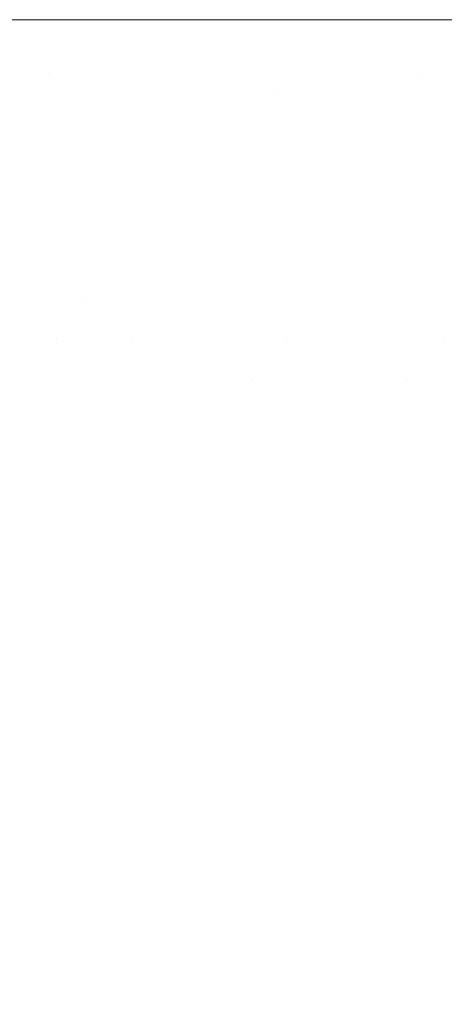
# Model space of a CAD drawing. Header units: centimetres. Extents: x -21.6 to 22.7, y 3.4 to 5.2.
# Tile 162 of 256: x -6.7174 to -6.7035, y 5.1681 to 5.2002. Entities that reach past the tile are written whole.
import ezdxf

# ---------------------------------------------------------------- set-up
doc = ezdxf.new("R2010")
doc.units = ezdxf.units.CM
doc.header["$LTSCALE"] = 2.54
doc.layers.add('Lucido design-1', color=7, linetype='Continuous')

# ---------------------------------------------------------------- blocks, each defined once
blk = doc.blocks.new('Gruppo-4-1')
at = {"color": 7, "linetype": 'Continuous', "lineweight": 9}
for points, invisible_edges in [([(22.630348, 5.200144, -1872.31239), (-21.503423, 5.200212, -1872.315514), (-21.503423, 5.200178, -1872.313952)], 9), ([(22.630348, 5.200144, -1872.31239), (22.630348, 5.200212, -1872.315514), (-21.503423, 5.200212, -1872.315514)], 8), ([(-21.503423, 5.200212, -1872.315514), (7.752862, 5.200212, -1872.515514), (-6.625937, 5.200212, -1872.515514)], 9), ([(-6.625937, 5.200212, -1872.515514), (-6.629512, 5.200212, -1872.51556), (-21.503423, 5.200212, -1872.315514)], 10), ([(7.752862, 5.200212, -1872.515514), (-21.503423, 5.200212, -1872.315514), (22.630348, 5.200212, -1872.315514)], 9), ([(-6.629512, 5.200212, -1872.51556), (-6.635174, 5.200212, -1872.515823), (-21.503423, 5.200212, -1872.315514)], 10), ([(-6.635174, 5.200212, -1872.515823), (-6.640844, 5.200212, -1872.51632), (-21.503423, 5.200212, -1872.315514)], 10), ([(-6.640844, 5.200212, -1872.51632), (-6.646521, 5.200212, -1872.517053), (-21.503423, 5.200212, -1872.315514)], 10), ([(-6.646521, 5.200212, -1872.517053), (-6.647999, 5.200212, -1872.517306), (-6.652204, 5.200212, -1872.518027), (-21.503423, 5.200212, -1872.315514)], 12), ([(-6.652204, 5.200212, -1872.518027), (-6.657892, 5.200212, -1872.519244), (-21.503423, 5.200212, -1872.315514)], 10), ([(-6.657892, 5.200212, -1872.519244), (-6.663583, 5.200212, -1872.52071), (-21.503423, 5.200212, -1872.315514)], 10), ([(-6.663583, 5.200212, -1872.52071), (-6.669275, 5.200212, -1872.522431), (-21.503423, 5.200212, -1872.315514)], 10), ([(-6.669275, 5.200212, -1872.522431), (-6.674965, 5.200212, -1872.524411), (-21.503423, 5.200212, -1872.315514)], 10), ([(-6.674965, 5.200212, -1872.524411), (-6.68065, 5.200212, -1872.526658), (-21.503423, 5.200212, -1872.315514)], 10), ([(-6.68065, 5.200212, -1872.526658), (-6.686327, 5.200212, -1872.529179), (-21.503423, 5.200212, -1872.315514)], 10), ([(-6.686327, 5.200212, -1872.529179), (-6.69199, 5.200212, -1872.531982), (-21.503423, 5.200212, -1872.315514)], 10), ([(-6.69199, 5.200212, -1872.531982), (-6.697634, 5.200212, -1872.535074), (-21.503423, 5.200212, -1872.315514)], 10), ([(-6.697634, 5.200212, -1872.535074), (-6.703253, 5.200212, -1872.538464), (-21.503423, 5.200212, -1872.315514)], 10), ([(-6.703253, 5.200212, -1872.538464), (-6.708838, 5.200212, -1872.542161), (-21.503423, 5.200212, -1872.315514)], 10), ([(-6.708838, 5.200212, -1872.542161), (-6.714382, 5.200212, -1872.546174), (-21.503423, 5.200212, -1872.315514)], 10), ([(-6.714382, 5.200212, -1872.546174), (-6.719874, 5.200212, -1872.55051), (-21.503423, 5.200212, -1872.315514)], 10), ([(-21.503423, 5.200178, -1872.313952), (-21.503423, 5.200117, -1872.311152), (22.630348, 5.200117, -1872.311152), (22.630348, 5.200144, -1872.31239)], 10), ([(22.630348, 5.199831, -1872.306798), (22.630348, 5.200117, -1872.311152), (-21.503423, 5.200117, -1872.311152), (-21.503423, 5.199994, -1872.309272)], 10), ([(-21.503423, 5.199994, -1872.309272), (-21.503423, 5.199831, -1872.306798), (22.630348, 5.199831, -1872.306798)], 10), ([(-6.719874, 5.200212, -1872.55051), (-6.714382, 5.200212, -1872.546174), (-6.710909, 5.200163, -1872.547264), (-6.724116, 5.200163, -1872.558013)], 14), ([(-6.710909, 5.200163, -1872.547264), (-6.709563, 5.200017, -1872.54993), (-6.722561, 5.200017, -1872.560509), (-6.724116, 5.200163, -1872.558013)], 15), ([(-6.721009, 5.199774, -1872.562998), (-6.722561, 5.200017, -1872.560509), (-6.709563, 5.200017, -1872.54993), (-6.70822, 5.199774, -1872.552588)], 15), ([(-6.710909, 5.200163, -1872.547264), (-6.714382, 5.200212, -1872.546174), (-6.708838, 5.200212, -1872.542161)], 9), ([(-6.708838, 5.200212, -1872.542161), (-6.703253, 5.200212, -1872.538464), (-6.697641, 5.200163, -1872.538547), (-6.710909, 5.200163, -1872.547264)], 14), ([(-6.697641, 5.200163, -1872.538547), (-6.696505, 5.200017, -1872.541351), (-6.709563, 5.200017, -1872.54993), (-6.710909, 5.200163, -1872.547264)], 15), ([(-6.70822, 5.199774, -1872.552588), (-6.709563, 5.200017, -1872.54993), (-6.696505, 5.200017, -1872.541351), (-6.695372, 5.199774, -1872.544147)], 15), ([(22.630348, 5.199356, -1872.302461), (22.630348, 5.199831, -1872.306798), (-21.503423, 5.199831, -1872.306798), (-21.503423, 5.199592, -1872.304612)], 10), ([(-21.503423, 5.199592, -1872.304612), (-21.503423, 5.199356, -1872.302461), (22.630348, 5.199356, -1872.302461)], 10), ([(-6.70822, 5.199774, -1872.552588), (-6.706884, 5.199434, -1872.555235), (-6.719465, 5.199434, -1872.565475), (-6.721009, 5.199774, -1872.562998)], 15), ([(-6.695372, 5.199774, -1872.544147), (-6.694244, 5.199434, -1872.546931), (-6.706884, 5.199434, -1872.555235), (-6.70822, 5.199774, -1872.552588)], 15), ([(22.630348, 5.198693, -1872.298149), (22.630348, 5.199356, -1872.302461), (-21.503423, 5.199356, -1872.302461), (-21.503423, 5.198976, -1872.299987)], 10), ([(-6.71793, 5.198999, -1872.567938), (-6.719465, 5.199434, -1872.565475), (-6.706884, 5.199434, -1872.555235), (-6.705555, 5.198999, -1872.557866)], 15), ([(-6.705555, 5.198999, -1872.557866), (-6.706884, 5.199434, -1872.555235), (-6.694244, 5.199434, -1872.546931), (-6.693123, 5.198999, -1872.549698)], 15), ([(-21.503423, 5.198976, -1872.299987), (-21.503423, 5.198693, -1872.298149), (22.630348, 5.198693, -1872.298149)], 10), ([(-6.71793, 5.198999, -1872.567938), (-6.716405, 5.19847, -1872.570383), (-6.722393, 5.19847, -1872.576077)], 11), ([(-6.705555, 5.198999, -1872.557866), (-6.704236, 5.19847, -1872.560478), (-6.716405, 5.19847, -1872.570383), (-6.71793, 5.198999, -1872.567938)], 15), ([(-6.693123, 5.198999, -1872.549698), (-6.692009, 5.19847, -1872.552446), (-6.704236, 5.19847, -1872.560478), (-6.705555, 5.198999, -1872.557866)], 15), ([(22.630348, 5.197842, -1872.29387), (22.630348, 5.198693, -1872.298149), (-21.503423, 5.198693, -1872.298149), (-21.503423, 5.198149, -1872.295413)], 10), ([(-6.722393, 5.19847, -1872.576077), (-6.716405, 5.19847, -1872.570383), (-6.714895, 5.197848, -1872.572807), (-6.720782, 5.197848, -1872.578406)], 15), ([(-6.708932, 5.197848, -1872.567699), (-6.716405, 5.19847, -1872.570383), (-6.704236, 5.19847, -1872.560478)], 11), ([(-6.708932, 5.197848, -1872.567699), (-6.714895, 5.197848, -1872.572807), (-6.716405, 5.19847, -1872.570383)], 11), ([(-6.704236, 5.19847, -1872.560478), (-6.702928, 5.197848, -1872.563068), (-6.708932, 5.197848, -1872.567699)], 11), ([(-6.702928, 5.197848, -1872.563068), (-6.704236, 5.19847, -1872.560478), (-6.692009, 5.19847, -1872.552446), (-6.690906, 5.197848, -1872.555169)], 15), ([(-21.503423, 5.198149, -1872.295413), (-21.503423, 5.197842, -1872.29387), (22.630348, 5.197842, -1872.29387)], 10), ([(22.630348, 5.197842, -1872.29387), (-21.503423, 5.197842, -1872.29387), (-21.503423, 5.196805, -1872.289632), (22.630348, 5.196805, -1872.289632)], 5), ([(-6.720782, 5.197848, -1872.578406), (-6.714895, 5.197848, -1872.572807), (-6.713399, 5.197135, -1872.575206), (-6.719188, 5.197135, -1872.580711)], 15), ([(-6.707537, 5.197135, -1872.570184), (-6.713399, 5.197135, -1872.575206), (-6.714895, 5.197848, -1872.572807), (-6.708932, 5.197848, -1872.567699)], 15), ([(-6.708932, 5.197848, -1872.567699), (-6.702928, 5.197848, -1872.563068), (-6.701634, 5.197135, -1872.56563), (-6.707537, 5.197135, -1872.570184)], 15), ([(-6.719188, 5.197135, -1872.580711), (-6.713399, 5.197135, -1872.575206), (-6.711921, 5.196334, -1872.577578), (-6.717612, 5.196334, -1872.582989)], 15), ([(-6.706158, 5.196334, -1872.57264), (-6.711921, 5.196334, -1872.577578), (-6.713399, 5.197135, -1872.575206), (-6.707537, 5.197135, -1872.570184)], 15), ([(-6.707537, 5.197135, -1872.570184), (-6.701634, 5.197135, -1872.56563), (-6.700354, 5.196334, -1872.568164), (-6.706158, 5.196334, -1872.57264)], 15), ([(22.630348, 5.195584, -1872.285443), (22.630348, 5.196805, -1872.289632), (-21.503423, 5.196805, -1872.289632), (-21.503423, 5.196312, -1872.287941)], 10), ([(-21.503423, 5.196312, -1872.287941), (-21.503423, 5.195584, -1872.285443), (22.630348, 5.195584, -1872.285443)], 10), ([(-6.716056, 5.195446, -1872.585238), (-6.721547, 5.195446, -1872.591033), (-6.723197, 5.196334, -1872.588884), (-6.717612, 5.196334, -1872.582989)], 15), ([(-6.717612, 5.196334, -1872.582989), (-6.711921, 5.196334, -1872.577578), (-6.710462, 5.195446, -1872.579918), (-6.716056, 5.195446, -1872.585238)], 15), ([(-6.704797, 5.195446, -1872.575064), (-6.710462, 5.195446, -1872.579918), (-6.711921, 5.196334, -1872.577578), (-6.706158, 5.196334, -1872.57264)], 15), ([(-6.706158, 5.196334, -1872.57264), (-6.700354, 5.196334, -1872.568164), (-6.699091, 5.195446, -1872.570664), (-6.704797, 5.195446, -1872.575064)], 15), ([(22.630348, 5.194181, -1872.281312), (22.630348, 5.195584, -1872.285443), (-21.503423, 5.195584, -1872.285443), (-21.503423, 5.194947, -1872.283569)], 10), ([(-6.714523, 5.194473, -1872.587454), (-6.719921, 5.194473, -1872.59315), (-6.721547, 5.195446, -1872.591033), (-6.716056, 5.195446, -1872.585238)], 15), ([(-6.716056, 5.195446, -1872.585238), (-6.710462, 5.195446, -1872.579918), (-6.709024, 5.194473, -1872.582225), (-6.714523, 5.194473, -1872.587454)], 15), ([(-6.703455, 5.194473, -1872.577454), (-6.709024, 5.194473, -1872.582225), (-6.710462, 5.195446, -1872.579918), (-6.704797, 5.195446, -1872.575064)], 15), ([(-6.704797, 5.195446, -1872.575064), (-6.699091, 5.195446, -1872.570664), (-6.697847, 5.194473, -1872.573128), (-6.703455, 5.194473, -1872.577454)], 15), ([(-21.503423, 5.194947, -1872.283569), (-21.503423, 5.194181, -1872.281312), (22.630348, 5.194181, -1872.281312)], 10), ([(-6.713014, 5.19342, -1872.589635), (-6.71832, 5.19342, -1872.595234), (-6.719921, 5.194473, -1872.59315), (-6.714523, 5.194473, -1872.587454)], 15), ([(-6.714523, 5.194473, -1872.587454), (-6.709024, 5.194473, -1872.582225), (-6.707609, 5.19342, -1872.584495), (-6.713014, 5.19342, -1872.589635)], 15), ([(-6.702135, 5.19342, -1872.579805), (-6.707609, 5.19342, -1872.584495), (-6.709024, 5.194473, -1872.582225), (-6.703455, 5.194473, -1872.577454)], 15), ([(22.630348, 5.1926, -1872.277246), (22.630348, 5.194181, -1872.281312), (-21.503423, 5.194181, -1872.281312), (-21.503423, 5.193397, -1872.279296)], 10), ([(-21.503423, 5.193397, -1872.279296), (-21.503423, 5.1926, -1872.277246), (22.630348, 5.1926, -1872.277246)], 10), ([(-6.72183, 5.192287, -1872.603243), (-6.723491, 5.19342, -1872.601298), (-6.71832, 5.19342, -1872.595234), (-6.716747, 5.192287, -1872.597283)], 15), ([(-6.716747, 5.192287, -1872.597283), (-6.71832, 5.19342, -1872.595234), (-6.713014, 5.19342, -1872.589635), (-6.711531, 5.192287, -1872.591779)], 15), ([(-6.711531, 5.192287, -1872.591779), (-6.713014, 5.19342, -1872.589635), (-6.707609, 5.19342, -1872.584495), (-6.706218, 5.192287, -1872.586726)], 15), ([(-6.706218, 5.192287, -1872.586726), (-6.707609, 5.19342, -1872.584495), (-6.702135, 5.19342, -1872.579805), (-6.700837, 5.192287, -1872.582116)], 15), ([(22.630348, 5.190843, -1872.273252), (22.630348, 5.1926, -1872.277246), (-21.503423, 5.1926, -1872.277246), (-21.503423, 5.19167, -1872.275133)], 10), ([(-6.716747, 5.192287, -1872.597283), (-6.715203, 5.191079, -1872.599293), (-6.7202, 5.191079, -1872.605152), (-6.72183, 5.192287, -1872.603243)], 15), ([(-6.711531, 5.192287, -1872.591779), (-6.710076, 5.191079, -1872.593882), (-6.715203, 5.191079, -1872.599293), (-6.716747, 5.192287, -1872.597283)], 15), ([(-6.706218, 5.192287, -1872.586726), (-6.704853, 5.191079, -1872.588916), (-6.710076, 5.191079, -1872.593882), (-6.711531, 5.192287, -1872.591779)], 15), ([(-6.700837, 5.192287, -1872.582116), (-6.699564, 5.191079, -1872.584384), (-6.704853, 5.191079, -1872.588916), (-6.706218, 5.192287, -1872.586726)], 15), ([(-21.503423, 5.19167, -1872.275133), (-21.503423, 5.190843, -1872.273252), (22.630348, 5.190843, -1872.273252)], 10), ([(-6.716164, 5.189798, -1872.604087), (-6.7202, 5.191079, -1872.605152), (-6.715203, 5.191079, -1872.599293)], 11), ([(-6.716164, 5.189798, -1872.604087), (-6.718602, 5.189798, -1872.607022), (-6.7202, 5.191079, -1872.605152)], 11), ([(-6.715203, 5.191079, -1872.599293), (-6.71369, 5.189798, -1872.601262), (-6.716164, 5.189798, -1872.604087)], 11), ([(-6.71369, 5.189798, -1872.601262), (-6.715203, 5.191079, -1872.599293), (-6.710076, 5.191079, -1872.593882), (-6.70865, 5.189798, -1872.595944)], 15), ([(-6.70865, 5.189798, -1872.595944), (-6.710076, 5.191079, -1872.593882), (-6.704853, 5.191079, -1872.588916), (-6.703516, 5.189798, -1872.591061)], 15), ([(-6.703516, 5.189798, -1872.591061), (-6.704853, 5.191079, -1872.588916), (-6.699564, 5.191079, -1872.584384), (-6.698316, 5.189798, -1872.586606)], 15), ([(22.630348, 5.188913, -1872.269339), (22.630348, 5.190843, -1872.273252), (-21.503423, 5.190843, -1872.273252), (-21.503423, 5.189777, -1872.27109)], 10), ([(-21.503423, 5.189777, -1872.27109), (-21.503423, 5.188913, -1872.269339), (22.630348, 5.188913, -1872.269339)], 10), ([(-6.721, 5.189798, -1872.610068), (-6.718602, 5.189798, -1872.607022), (-6.717039, 5.188447, -1872.608853), (-6.719396, 5.188447, -1872.611847)], 15), ([(-6.714642, 5.188447, -1872.605967), (-6.717039, 5.188447, -1872.608853), (-6.718602, 5.189798, -1872.607022), (-6.716164, 5.189798, -1872.604087)], 15), ([(-6.716164, 5.189798, -1872.604087), (-6.71369, 5.189798, -1872.601262), (-6.712209, 5.188447, -1872.60319), (-6.714642, 5.188447, -1872.605967)], 15), ([(-6.709746, 5.188447, -1872.600522), (-6.71369, 5.189798, -1872.601262), (-6.70865, 5.189798, -1872.595944)], 11), ([(-6.709746, 5.188447, -1872.600522), (-6.712209, 5.188447, -1872.60319), (-6.71369, 5.189798, -1872.601262)], 11), ([(-6.70865, 5.189798, -1872.595944), (-6.707255, 5.188447, -1872.597961), (-6.709746, 5.188447, -1872.600522)], 11), ([(-6.704741, 5.188447, -1872.595508), (-6.70865, 5.189798, -1872.595944), (-6.703516, 5.189798, -1872.591061)], 11), ([(-6.704741, 5.188447, -1872.595508), (-6.707255, 5.188447, -1872.597961), (-6.70865, 5.189798, -1872.595944)], 11), ([(-6.703516, 5.189798, -1872.591061), (-6.702207, 5.188447, -1872.593161), (-6.704741, 5.188447, -1872.595508)], 11), ([(-6.698316, 5.189798, -1872.586606), (-6.697095, 5.188447, -1872.588781), (-6.702207, 5.188447, -1872.593161), (-6.703516, 5.189798, -1872.591061)], 15), ([(22.630348, 5.187023, -1872.265894), (22.630348, 5.188913, -1872.269339), (-21.503423, 5.188913, -1872.269339), (-21.503423, 5.187727, -1872.267176)], 10), ([(-6.719396, 5.188447, -1872.611847), (-6.717039, 5.188447, -1872.608853), (-6.715511, 5.187031, -1872.610641), (-6.717829, 5.187031, -1872.613586)], 15), ([(-6.713154, 5.187031, -1872.607804), (-6.715511, 5.187031, -1872.610641), (-6.717039, 5.188447, -1872.608853), (-6.714642, 5.188447, -1872.605967)], 15), ([(-6.714642, 5.188447, -1872.605967), (-6.712209, 5.188447, -1872.60319), (-6.710763, 5.187031, -1872.605074), (-6.713154, 5.187031, -1872.607804)], 15), ([(-6.70834, 5.187031, -1872.60245), (-6.710763, 5.187031, -1872.605074), (-6.712209, 5.188447, -1872.60319), (-6.709746, 5.188447, -1872.600522)], 15), ([(-6.709746, 5.188447, -1872.600522), (-6.707255, 5.188447, -1872.597961), (-6.705891, 5.187031, -1872.599933), (-6.70834, 5.187031, -1872.60245)], 15), ([(-6.703419, 5.187031, -1872.597521), (-6.705891, 5.187031, -1872.599933), (-6.707255, 5.188447, -1872.597961), (-6.704741, 5.188447, -1872.595508)], 15), ([(-6.704741, 5.188447, -1872.595508), (-6.702207, 5.188447, -1872.593161), (-6.700928, 5.187031, -1872.595213), (-6.703419, 5.187031, -1872.597521)], 15), ([(22.630348, 5.187023, -1872.265894), (-21.503423, 5.187727, -1872.267176), (-21.503423, 5.187023, -1872.265894)], 9), ([(-21.503423, 5.187023, -1872.265894), (-21.503423, 5.186815, -1872.265514), (22.630348, 5.186815, -1872.265514), (22.630348, 5.187023, -1872.265894)], 10), ([(22.630348, 5.185531, -1872.263399), (22.630348, 5.186815, -1872.265514), (-21.503423, 5.186815, -1872.265514), (-21.503423, 5.185531, -1872.263399)], 10), ([(-6.716299, 5.185551, -1872.615282), (-6.718536, 5.185551, -1872.618282), (-6.720103, 5.187031, -1872.616636), (-6.717829, 5.187031, -1872.613586)], 15), ([(-6.717829, 5.187031, -1872.613586), (-6.715511, 5.187031, -1872.610641), (-6.71402, 5.185551, -1872.612387), (-6.716299, 5.185551, -1872.615282)], 15), ([(-6.711702, 5.185551, -1872.609597), (-6.71402, 5.185551, -1872.612387), (-6.715511, 5.187031, -1872.610641), (-6.713154, 5.187031, -1872.607804)], 15), ([(-6.713154, 5.187031, -1872.607804), (-6.710763, 5.187031, -1872.605074), (-6.709351, 5.185551, -1872.606912), (-6.711702, 5.185551, -1872.609597)], 15), ([(-6.706969, 5.185551, -1872.604332), (-6.709351, 5.185551, -1872.606912), (-6.710763, 5.187031, -1872.605074), (-6.70834, 5.187031, -1872.60245)], 15), ([(-6.70834, 5.187031, -1872.60245), (-6.705891, 5.187031, -1872.599933), (-6.70456, 5.185551, -1872.601856), (-6.706969, 5.185551, -1872.604332)], 15), ([(-6.702129, 5.185551, -1872.599485), (-6.70456, 5.185551, -1872.601856), (-6.705891, 5.187031, -1872.599933), (-6.703419, 5.187031, -1872.597521)], 15), ([(-21.503423, 5.185531, -1872.263399), (-21.503423, 5.184551, -1872.261784), (22.630348, 5.184551, -1872.261784), (22.630348, 5.185531, -1872.263399)], 10), ([(-6.720726, 5.185551, -1872.621387), (-6.718536, 5.185551, -1872.618282), (-6.717009, 5.184013, -1872.619886), (-6.719162, 5.184013, -1872.622939)], 15), ([(-6.714809, 5.184013, -1872.616935), (-6.717009, 5.184013, -1872.619886), (-6.718536, 5.185551, -1872.618282), (-6.716299, 5.185551, -1872.615282)], 15), ([(-6.716299, 5.185551, -1872.615282), (-6.71402, 5.185551, -1872.612387), (-6.712567, 5.184013, -1872.614088), (-6.714809, 5.184013, -1872.616935)], 15), ([(-6.710288, 5.184013, -1872.611344), (-6.712567, 5.184013, -1872.614088), (-6.71402, 5.185551, -1872.612387), (-6.711702, 5.185551, -1872.609597)], 15), ([(-6.711702, 5.185551, -1872.609597), (-6.709351, 5.185551, -1872.606912), (-6.707975, 5.184013, -1872.608703), (-6.710288, 5.184013, -1872.611344)], 15), ([(-6.705632, 5.184013, -1872.606166), (-6.707975, 5.184013, -1872.608703), (-6.709351, 5.185551, -1872.606912), (-6.706969, 5.185551, -1872.604332)], 15), ([(-6.706969, 5.185551, -1872.604332), (-6.70456, 5.185551, -1872.601856), (-6.703263, 5.184013, -1872.603731), (-6.705632, 5.184013, -1872.606166)], 15), ([(-6.700872, 5.184013, -1872.601398), (-6.703263, 5.184013, -1872.603731), (-6.70456, 5.185551, -1872.601856), (-6.702129, 5.185551, -1872.599485)], 15), ([(22.630348, 5.184551, -1872.261784), (-21.503423, 5.184551, -1872.261784), (-21.503423, 5.182127, -1872.258156), (22.630348, 5.182127, -1872.258156)], 5), ([(-6.719162, 5.184013, -1872.622939), (-6.717009, 5.184013, -1872.619886), (-6.715522, 5.182418, -1872.621447), (-6.717641, 5.182418, -1872.62445)], 15), ([(-6.713358, 5.182418, -1872.618544), (-6.715522, 5.182418, -1872.621447), (-6.717009, 5.184013, -1872.619886), (-6.714809, 5.184013, -1872.616935)], 15), ([(-6.714809, 5.184013, -1872.616935), (-6.712567, 5.184013, -1872.614088), (-6.711153, 5.182418, -1872.615743), (-6.713358, 5.182418, -1872.618544)], 15), ([(-6.708911, 5.182418, -1872.613044), (-6.711153, 5.182418, -1872.615743), (-6.712567, 5.184013, -1872.614088), (-6.710288, 5.184013, -1872.611344)], 15), ([(-6.710288, 5.184013, -1872.611344), (-6.707975, 5.184013, -1872.608703), (-6.706636, 5.182418, -1872.610447), (-6.708911, 5.182418, -1872.613044)], 15), ([(-6.704331, 5.182418, -1872.607951), (-6.706636, 5.182418, -1872.610447), (-6.707975, 5.184013, -1872.608703), (-6.705632, 5.184013, -1872.606166)], 15), ([(-6.705632, 5.184013, -1872.606166), (-6.703263, 5.184013, -1872.603731), (-6.702001, 5.182418, -1872.605556), (-6.704331, 5.182418, -1872.607951)], 15), ([(-6.716162, 5.180772, -1872.625919), (-6.718198, 5.180772, -1872.628972), (-6.71971, 5.182418, -1872.627554), (-6.717641, 5.182418, -1872.62445)], 15), ([(-6.717641, 5.182418, -1872.62445), (-6.715522, 5.182418, -1872.621447), (-6.714078, 5.180772, -1872.622964), (-6.716162, 5.180772, -1872.625919)], 15), ([(-6.711949, 5.180772, -1872.620108), (-6.714078, 5.180772, -1872.622964), (-6.715522, 5.182418, -1872.621447), (-6.713358, 5.182418, -1872.618544)], 15), ([(-6.713358, 5.182418, -1872.618544), (-6.711153, 5.182418, -1872.615743), (-6.709779, 5.180772, -1872.617352), (-6.711949, 5.180772, -1872.620108)], 15), ([(-6.707573, 5.180772, -1872.614696), (-6.709779, 5.180772, -1872.617352), (-6.711153, 5.182418, -1872.615743), (-6.708911, 5.182418, -1872.613044)], 15), ([(-6.708911, 5.182418, -1872.613044), (-6.706636, 5.182418, -1872.610447), (-6.705335, 5.180772, -1872.612141), (-6.707573, 5.180772, -1872.614696)], 15), ([(-6.703067, 5.180772, -1872.609685), (-6.705335, 5.180772, -1872.612141), (-6.706636, 5.182418, -1872.610447), (-6.704331, 5.182418, -1872.607951)], 15), ([(-6.704331, 5.182418, -1872.607951), (-6.702001, 5.182418, -1872.605556), (-6.700775, 5.180772, -1872.607329), (-6.703067, 5.180772, -1872.609685)], 15), ([(22.630348, 5.182127, -1872.258156), (-21.503423, 5.182127, -1872.258156), (-21.503423, 5.179547, -1872.254638), (22.630348, 5.179547, -1872.254638)], 5), ([(-6.720181, 5.180772, -1872.632123), (-6.718198, 5.180772, -1872.628972), (-6.716731, 5.179077, -1872.630348), (-6.718683, 5.179077, -1872.633449)], 15), ([(-6.714727, 5.179077, -1872.627343), (-6.716731, 5.179077, -1872.630348), (-6.718198, 5.180772, -1872.628972), (-6.716162, 5.180772, -1872.625919)], 15), ([(-6.716162, 5.180772, -1872.625919), (-6.714078, 5.180772, -1872.622964), (-6.712676, 5.179077, -1872.624435), (-6.714727, 5.179077, -1872.627343)], 15), ([(-6.710581, 5.179077, -1872.621625), (-6.712676, 5.179077, -1872.624435), (-6.714078, 5.180772, -1872.622964), (-6.711949, 5.180772, -1872.620108)], 15), ([(-6.711949, 5.180772, -1872.620108), (-6.709779, 5.180772, -1872.617352), (-6.708446, 5.179077, -1872.618913), (-6.710581, 5.179077, -1872.621625)], 15), ([(-6.706275, 5.179077, -1872.6163), (-6.708446, 5.179077, -1872.618913), (-6.709779, 5.180772, -1872.617352), (-6.707573, 5.180772, -1872.614696)], 15), ([(-6.707573, 5.180772, -1872.614696), (-6.705335, 5.180772, -1872.612141), (-6.704072, 5.179077, -1872.613785), (-6.706275, 5.179077, -1872.6163)], 15), ([(-6.701841, 5.179077, -1872.611368), (-6.704072, 5.179077, -1872.613785), (-6.705335, 5.180772, -1872.612141), (-6.703067, 5.180772, -1872.609685)], 15), ([(22.630348, 5.179547, -1872.254638), (-21.503423, 5.179547, -1872.254638), (-21.503423, 5.176816, -1872.251235), (22.630348, 5.176816, -1872.251235)], 5), ([(-6.71723, 5.177336, -1872.634734), (-6.719096, 5.177336, -1872.637879), (-6.720578, 5.179077, -1872.636644), (-6.718683, 5.179077, -1872.633449)], 15), ([(-6.718683, 5.179077, -1872.633449), (-6.716731, 5.179077, -1872.630348), (-6.715309, 5.177336, -1872.631682), (-6.71723, 5.177336, -1872.634734)], 15), ([(-6.713337, 5.177336, -1872.628724), (-6.715309, 5.177336, -1872.631682), (-6.716731, 5.179077, -1872.630348), (-6.714727, 5.179077, -1872.627343)], 15), ([(-6.714727, 5.179077, -1872.627343), (-6.712676, 5.179077, -1872.624435), (-6.711317, 5.177336, -1872.625862), (-6.713337, 5.177336, -1872.628724)], 15), ([(-6.709255, 5.177336, -1872.623096), (-6.711317, 5.177336, -1872.625862), (-6.712676, 5.179077, -1872.624435), (-6.710581, 5.179077, -1872.621625)], 15), ([(-6.710581, 5.179077, -1872.621625), (-6.708446, 5.179077, -1872.618913), (-6.707154, 5.177336, -1872.620426), (-6.709255, 5.177336, -1872.623096)], 15), ([(-6.705017, 5.177336, -1872.617854), (-6.707154, 5.177336, -1872.620426), (-6.708446, 5.179077, -1872.618913), (-6.706275, 5.179077, -1872.6163)], 15), ([(-6.706275, 5.179077, -1872.6163), (-6.704072, 5.179077, -1872.613785), (-6.702848, 5.177336, -1872.615378), (-6.705017, 5.177336, -1872.617854)], 15), ([(-6.700652, 5.177336, -1872.612999), (-6.702848, 5.177336, -1872.615378), (-6.704072, 5.179077, -1872.613785), (-6.701841, 5.179077, -1872.611368)], 15), ([(-6.715824, 5.175554, -1872.635978), (-6.717662, 5.175554, -1872.639075), (-6.719096, 5.177336, -1872.637879), (-6.71723, 5.177336, -1872.634734)], 15), ([(-6.71723, 5.177336, -1872.634734), (-6.715309, 5.177336, -1872.631682), (-6.713933, 5.175554, -1872.632973), (-6.715824, 5.175554, -1872.635978)], 15), ([(-6.711991, 5.175554, -1872.630061), (-6.713933, 5.175554, -1872.632973), (-6.715309, 5.177336, -1872.631682), (-6.713337, 5.177336, -1872.628724)], 15), ([(-6.713337, 5.177336, -1872.628724), (-6.711317, 5.177336, -1872.625862), (-6.710003, 5.175554, -1872.627242), (-6.711991, 5.175554, -1872.630061)], 15), ([(-6.707972, 5.175554, -1872.624519), (-6.710003, 5.175554, -1872.627242), (-6.711317, 5.177336, -1872.625862), (-6.709255, 5.177336, -1872.623096)], 15), ([(-6.709255, 5.177336, -1872.623096), (-6.707154, 5.177336, -1872.620426), (-6.705903, 5.175554, -1872.62189), (-6.707972, 5.175554, -1872.624519)], 15), ([(-6.703799, 5.175554, -1872.619357), (-6.705903, 5.175554, -1872.62189), (-6.707154, 5.177336, -1872.620426), (-6.705017, 5.177336, -1872.617854)], 15), ([(-6.705017, 5.177336, -1872.617854), (-6.702848, 5.177336, -1872.615378), (-6.701664, 5.175554, -1872.61692), (-6.703799, 5.175554, -1872.619357)], 15), ([(22.630348, 5.176816, -1872.251235), (-21.503423, 5.176816, -1872.251235), (-21.503423, 5.17394, -1872.247955), (22.630348, 5.17394, -1872.247955)], 5), ([(-6.71944, 5.175554, -1872.642261), (-6.717662, 5.175554, -1872.639075), (-6.716275, 5.173735, -1872.64023), (-6.718027, 5.173735, -1872.643368)], 15), ([(-6.714466, 5.173735, -1872.63718), (-6.716275, 5.173735, -1872.64023), (-6.717662, 5.175554, -1872.639075), (-6.715824, 5.175554, -1872.635978)], 15), ([(-6.715824, 5.175554, -1872.635978), (-6.713933, 5.175554, -1872.632973), (-6.712603, 5.173735, -1872.63422), (-6.714466, 5.173735, -1872.63718)], 15), ([(-6.710691, 5.173735, -1872.631352), (-6.712603, 5.173735, -1872.63422), (-6.713933, 5.175554, -1872.632973), (-6.711991, 5.175554, -1872.630061)], 15), ([(-6.711991, 5.175554, -1872.630061), (-6.710003, 5.175554, -1872.627242), (-6.708732, 5.173735, -1872.628576), (-6.710691, 5.173735, -1872.631352)], 15), ([(-6.706732, 5.173735, -1872.625894), (-6.708732, 5.173735, -1872.628576), (-6.710003, 5.175554, -1872.627242), (-6.707972, 5.175554, -1872.624519)], 15), ([(-6.707972, 5.175554, -1872.624519), (-6.705903, 5.175554, -1872.62189), (-6.704695, 5.173735, -1872.623305), (-6.706732, 5.173735, -1872.625894)], 15), ([(-6.702622, 5.173735, -1872.620811), (-6.704695, 5.173735, -1872.623305), (-6.705903, 5.175554, -1872.62189), (-6.703799, 5.175554, -1872.619357)], 15), ([(-6.703799, 5.175554, -1872.619357), (-6.701664, 5.175554, -1872.61692), (-6.700519, 5.173735, -1872.61841), (-6.702622, 5.173735, -1872.620811)], 15), ([(22.630348, 5.17394, -1872.247955), (-21.503423, 5.17394, -1872.247955), (-21.503423, 5.170923, -1872.244803), (22.630348, 5.170923, -1872.244803)], 5), ([(-6.716664, 5.17188, -1872.644437), (-6.718329, 5.17188, -1872.647614), (-6.719718, 5.173735, -1872.646593), (-6.718027, 5.173735, -1872.643368)], 15), ([(-6.718027, 5.173735, -1872.643368), (-6.716275, 5.173735, -1872.64023), (-6.714938, 5.17188, -1872.641345), (-6.716664, 5.17188, -1872.644437)], 15), ([(-6.713155, 5.17188, -1872.63834), (-6.714938, 5.17188, -1872.641345), (-6.716275, 5.173735, -1872.64023), (-6.714466, 5.173735, -1872.63718)], 15), ([(-6.714466, 5.173735, -1872.63718), (-6.712603, 5.173735, -1872.63422), (-6.71132, 5.17188, -1872.635424), (-6.713155, 5.17188, -1872.63834)], 15), ([(-6.709435, 5.17188, -1872.632598), (-6.71132, 5.17188, -1872.635424), (-6.712603, 5.173735, -1872.63422), (-6.710691, 5.173735, -1872.631352)], 15), ([(-6.710691, 5.173735, -1872.631352), (-6.708732, 5.173735, -1872.628576), (-6.707506, 5.17188, -1872.629864), (-6.709435, 5.17188, -1872.632598)], 15), ([(-6.705536, 5.17188, -1872.627221), (-6.707506, 5.17188, -1872.629864), (-6.708732, 5.173735, -1872.628576), (-6.706732, 5.173735, -1872.625894)], 15), ([(-6.706732, 5.173735, -1872.625894), (-6.704695, 5.173735, -1872.623305), (-6.703528, 5.17188, -1872.624671), (-6.705536, 5.17188, -1872.627221)], 15), ([(-6.701487, 5.17188, -1872.622213), (-6.703528, 5.17188, -1872.624671), (-6.704695, 5.173735, -1872.623305), (-6.702622, 5.173735, -1872.620811)], 15), ([(-6.719931, 5.17188, -1872.650874), (-6.718329, 5.17188, -1872.647614), (-6.716991, 5.169994, -1872.648597), (-6.71857, 5.169994, -1872.651811)], 15), ([(-6.71535, 5.169994, -1872.645466), (-6.716991, 5.169994, -1872.648597), (-6.718329, 5.17188, -1872.647614), (-6.716664, 5.17188, -1872.644437)], 15), ([(-6.716664, 5.17188, -1872.644437), (-6.714938, 5.17188, -1872.641345), (-6.713648, 5.169994, -1872.642419), (-6.71535, 5.169994, -1872.645466)], 15), ([(-6.711892, 5.169994, -1872.639458), (-6.713648, 5.169994, -1872.642419), (-6.714938, 5.17188, -1872.641345), (-6.713155, 5.17188, -1872.63834)], 15), ([(-6.713155, 5.17188, -1872.63834), (-6.71132, 5.17188, -1872.635424), (-6.710083, 5.169994, -1872.636584), (-6.711892, 5.169994, -1872.639458)], 15), ([(-6.708226, 5.169994, -1872.633799), (-6.710083, 5.169994, -1872.636584), (-6.71132, 5.17188, -1872.635424), (-6.709435, 5.17188, -1872.632598)], 15), ([(-6.709435, 5.17188, -1872.632598), (-6.707506, 5.17188, -1872.629864), (-6.706325, 5.169994, -1872.631104), (-6.708226, 5.169994, -1872.633799)], 15), ([(-6.704383, 5.169994, -1872.6285), (-6.706325, 5.169994, -1872.631104), (-6.707506, 5.17188, -1872.629864), (-6.705536, 5.17188, -1872.627221)], 15), ([(-6.705536, 5.17188, -1872.627221), (-6.703528, 5.17188, -1872.624671), (-6.702404, 5.169994, -1872.625986), (-6.704383, 5.169994, -1872.6285)], 15), ([(-6.700392, 5.169994, -1872.623564), (-6.702404, 5.169994, -1872.625986), (-6.703528, 5.17188, -1872.624671), (-6.701487, 5.17188, -1872.622213)], 15), ([(22.630348, 5.170923, -1872.244803), (-21.503423, 5.170923, -1872.244803), (-21.503423, 5.167771, -1872.241786), (22.630348, 5.167771, -1872.241786)], 5), ([(-6.717259, 5.168081, -1872.652712), (-6.718749, 5.168081, -1872.655958), (-6.720081, 5.169994, -1872.655103), (-6.71857, 5.169994, -1872.651811)], 15), ([(-6.71857, 5.169994, -1872.651811), (-6.716991, 5.169994, -1872.648597), (-6.715703, 5.168081, -1872.649544), (-6.717259, 5.168081, -1872.652712)], 15), ([(-6.714085, 5.168081, -1872.646457), (-6.715703, 5.168081, -1872.649544), (-6.716991, 5.169994, -1872.648597), (-6.71535, 5.169994, -1872.645466)], 15), ([(-6.71535, 5.169994, -1872.645466), (-6.713648, 5.169994, -1872.642419), (-6.712408, 5.168081, -1872.643453), (-6.714085, 5.168081, -1872.646457)], 15), ([(-6.710676, 5.168081, -1872.640534), (-6.712408, 5.168081, -1872.643453), (-6.713648, 5.169994, -1872.642419), (-6.711892, 5.169994, -1872.639458)], 15), ([(-6.711892, 5.169994, -1872.639458), (-6.710083, 5.169994, -1872.636584), (-6.708893, 5.168081, -1872.637701), (-6.710676, 5.168081, -1872.640534)], 15), ([(-6.707062, 5.168081, -1872.634955), (-6.708893, 5.168081, -1872.637701), (-6.710083, 5.169994, -1872.636584), (-6.708226, 5.169994, -1872.633799)], 15), ([(-6.708226, 5.169994, -1872.633799), (-6.706325, 5.169994, -1872.631104), (-6.705188, 5.168081, -1872.632298), (-6.707062, 5.168081, -1872.634955)], 15), ([(-6.703274, 5.168081, -1872.629731), (-6.705188, 5.168081, -1872.632298), (-6.706325, 5.169994, -1872.631104), (-6.704383, 5.169994, -1872.6285)], 15), ([(-6.704383, 5.169994, -1872.6285), (-6.702404, 5.169994, -1872.625986), (-6.701323, 5.168081, -1872.627253), (-6.703274, 5.168081, -1872.629731)], 15), ([(-6.716, 5.166143, -1872.653577), (-6.71747, 5.166143, -1872.656779), (-6.718749, 5.168081, -1872.655958), (-6.717259, 5.168081, -1872.652712)], 15), ([(-6.717259, 5.168081, -1872.652712), (-6.715703, 5.168081, -1872.649544), (-6.714466, 5.166143, -1872.650453), (-6.716, 5.166143, -1872.653577)], 15), ([(-6.71287, 5.166143, -1872.647409), (-6.714466, 5.166143, -1872.650453), (-6.715703, 5.168081, -1872.649544), (-6.714085, 5.168081, -1872.646457)], 15), ([(-6.714085, 5.168081, -1872.646457), (-6.712408, 5.168081, -1872.643453), (-6.711216, 5.166143, -1872.644446), (-6.71287, 5.166143, -1872.647409)], 15), ([(-6.709508, 5.166143, -1872.641567), (-6.711216, 5.166143, -1872.644446), (-6.712408, 5.168081, -1872.643453), (-6.710676, 5.168081, -1872.640534)], 15), ([(-6.710676, 5.168081, -1872.640534), (-6.708893, 5.168081, -1872.637701), (-6.707749, 5.166143, -1872.638773), (-6.709508, 5.166143, -1872.641567)], 15), ([(-6.705944, 5.166143, -1872.636066), (-6.707749, 5.166143, -1872.638773), (-6.708893, 5.168081, -1872.637701), (-6.707062, 5.168081, -1872.634955)], 15), ([(-6.707062, 5.168081, -1872.634955), (-6.705188, 5.168081, -1872.632298), (-6.704095, 5.166143, -1872.633445), (-6.705944, 5.166143, -1872.636066)], 15), ([(-6.702207, 5.166143, -1872.630913), (-6.704095, 5.166143, -1872.633445), (-6.705188, 5.168081, -1872.632298), (-6.703274, 5.168081, -1872.629731)], 15)]:
    blk.add_3dface(points, dxfattribs=dict(at, invisible_edges=invisible_edges))
blk = doc.blocks.new('Gruppo-5-1')
at = {"color": 7}
blk.add_blockref('Gruppo-4-1', (0, 0), dxfattribs=at)

msp = doc.modelspace()

# ---------------------------------------------------------------- block references
at = {"layer": 'Lucido design-1', "color": 7}
msp.add_blockref('Gruppo-5-1', (0, 0), dxfattribs=at)

doc.saveas('drawing.dxf')
